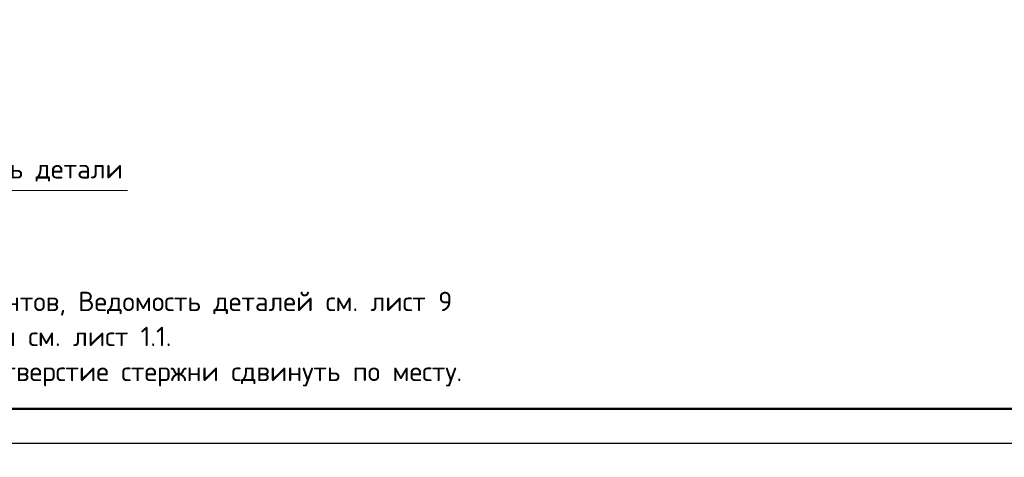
# Model space of a CAD drawing. Header units: millimetres. Extents: x 0 to 50400, y -244 to 35640.
# Tile 2 of 15: x 8968 to 26064, y -244 to 7350. Entities that reach past the tile are written whole.
import ezdxf

# ---------------------------------------------------------------- set-up
doc = ezdxf.new("R2010")
doc.units = ezdxf.units.MM
doc.layers.add('Standard', color=7, linetype='Continuous', lineweight=25)
doc.styles.add('ISOCPEUR', font='txt')

msp = doc.modelspace()

# ---------------------------------------------------------------- linework, layer by layer
at = {"layer": 'Standard', "color": 7, "linetype": 'Continuous', "lineweight": 25, "transparency": 33554687}
msp.add_lwpolyline([(0, 0), (50400, 0), (50400, 35640), (0, 35640), (0, 0)], close=True, dxfattribs=at)
at = {"layer": 'Standard', "color": 7, "linetype": 'Continuous', "lineweight": 50, "transparency": 33554687}
msp.add_lwpolyline([(2400, 35040), (49800, 35040), (49800, 600), (2400, 600), (2400, 35040)], close=True, dxfattribs=at)
at = {"layer": 'Standard', "color": 7, "linetype": 'Continuous', "lineweight": 13, "transparency": 33554687}
msp.add_lwpolyline([(10841, 4385), (5882, 4385), (5882, 5552)], dxfattribs=at)

# ---------------------------------------------------------------- texts
at = {"layer": 'Standard', "color": 7, "linetype": 'Continuous', "lineweight": 25, "transparency": 33554687, "insert": (6074, 4503), "char_height": 336, "width": 4970.48, "attachment_point": 7, "style": 'ISOCPEUR'}
msp.add_mtext('\\A1;{\\fISOCPEUR|i0|b0;\\H335.999994;\\W1.000000;\\C7;верхняя ветвь детали}\\P', dxfattribs=at)
at = {"layer": 'Standard', "color": 7, "linetype": 'Continuous', "lineweight": 13, "transparency": 33554687, "insert": (3600, 2629), "char_height": 336, "width": 13193.88, "attachment_point": 1, "line_spacing_factor": 1.084337}
msp.add_mtext('\\A1;{\\fISOCPEUR|i0|b0;\\H335.999994;\\W1.000000;\\C7;1. Спецификацию элементов, Ведомость деталей см. лист 9}\\P{\\fISOCPEUR|i0|b0;\\H335.999994;\\W1.000000;\\C7;Ведомость расхода стали см. лист 1.1.}\\P{\\fISOCPEUR|i0|b0;\\H335.999994;\\W1.000000;\\C7;2. При попадании на отверстие стержни сдвинуть по месту.}\\P', dxfattribs=at)

doc.saveas('drawing.dxf')
